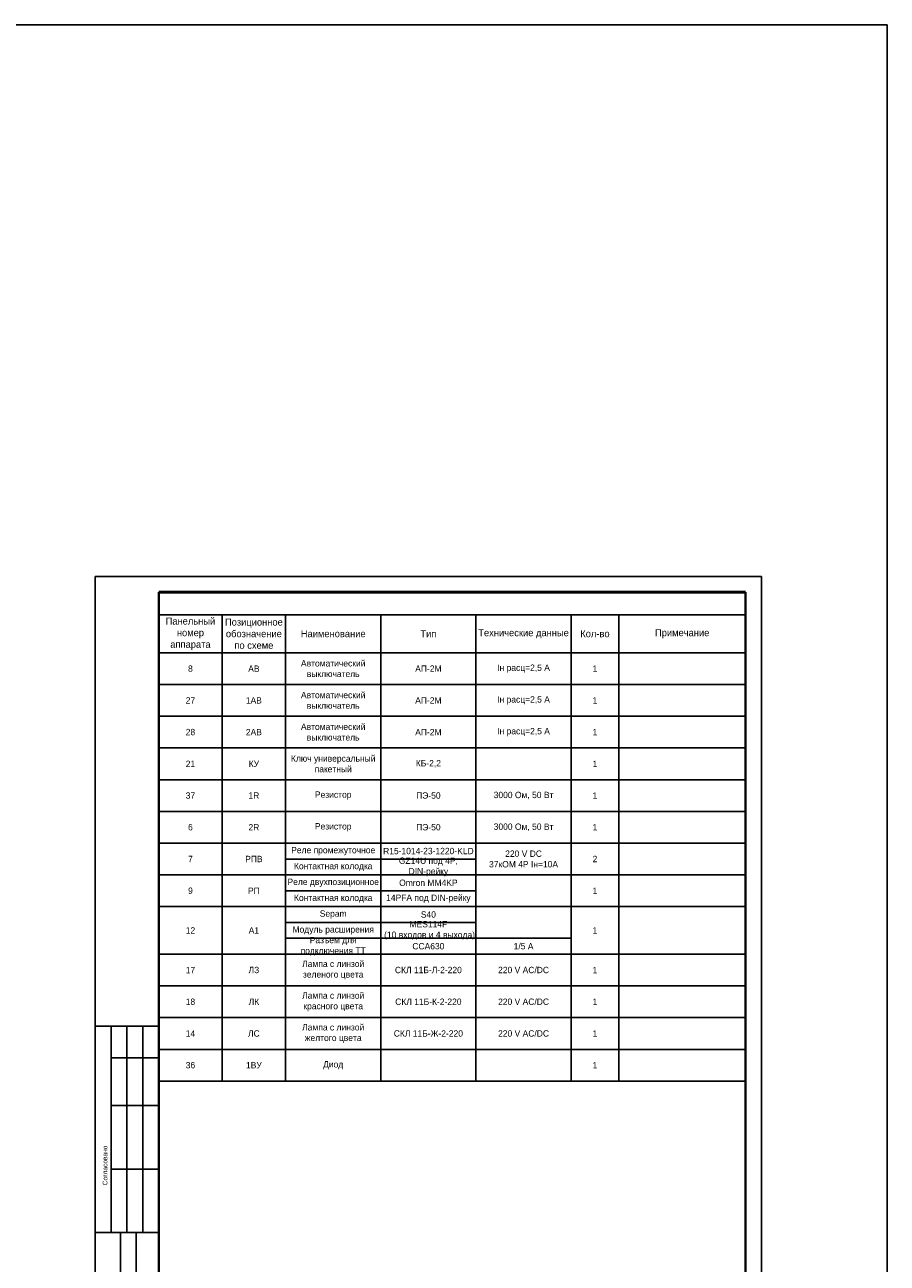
# Model space of a CAD drawing. Header units: millimetres. Extents: x 4897 to 12009, y -3017 to 2708.
# Tile 71 of 86: x 9796 to 10068, y 127 to 517. Entities that reach past the tile are written whole.
import ezdxf

# ---------------------------------------------------------------- set-up
doc = ezdxf.new("R2010")
doc.units = ezdxf.units.MM
doc.layers.add('основная 0.5', color=7, linetype='Continuous', lineweight=50)
doc.styles.add('SIMPLEX', font='txt', dxfattribs={"height": 5})

msp = doc.modelspace()

# ---------------------------------------------------------------- linework, layer by layer
for p, q in [((10028.66, 343.06), (9818.66, 343.06)), ((9818.66, 343.06), (9818.66, 46.06)), ((10028.66, 46.06), (10028.66, 343.06)), ((9838.66, 330.97), (9858.66, 330.97)), ((9858.66, 330.97), (9878.66, 330.97)), ((9858.66, 330.97), (9858.66, 318.97)), ((9878.66, 330.97), (9908.66, 330.97)), ((9878.66, 330.97), (9878.66, 318.97)), ((9908.66, 330.97), (9908.66, 318.97)), ((9908.66, 330.97), (9938.66, 330.97)), ((9938.66, 330.97), (9968.66, 330.97)), ((9938.66, 330.97), (9938.66, 318.97)), ((9968.66, 330.97), (9983.66, 330.97)), ((9968.66, 330.97), (9968.66, 318.97)), ((9983.66, 330.97), (10023.66, 330.97)), ((9983.66, 330.97), (9983.66, 318.97)), ((9838.66, 318.97), (10023.66, 318.97)), ((9838.66, 318.97), (9858.66, 318.97)), ((9858.66, 318.97), (9878.66, 318.97)), ((9858.66, 318.97), (9858.66, 308.97)), ((9878.66, 318.97), (9908.66, 318.97)), ((9878.66, 318.97), (9878.66, 308.97)), ((9908.66, 318.97), (9908.66, 308.97)), ((9908.66, 318.97), (9938.66, 318.97)), ((9938.66, 318.97), (9968.66, 318.97)), ((9938.66, 318.97), (9938.66, 308.97)), ((9968.66, 318.97), (9983.66, 318.97)), ((9968.66, 318.97), (9968.66, 308.97)), ((9983.66, 318.97), (10023.66, 318.97)), ((9983.66, 318.97), (9983.66, 308.97)), ((9838.66, 308.97), (9878.66, 308.97)), ((9838.66, 308.97), (10023.66, 308.97)), ((9858.66, 308.97), (9858.66, 298.97)), ((9878.66, 308.97), (9878.66, 298.97)), ((9908.66, 308.97), (10023.66, 308.97)), ((9908.66, 308.97), (9908.66, 298.97)), ((9938.66, 308.97), (9938.66, 298.97)), ((9968.66, 308.97), (9968.66, 298.97)), ((9983.66, 308.97), (9983.66, 298.97)), ((9838.66, 298.97), (9878.66, 298.97)), ((9838.66, 298.97), (10023.66, 298.97)), ((9858.66, 298.97), (9858.66, 288.97)), ((9878.66, 298.97), (9878.66, 288.97)), ((9878.66, 298.97), (9908.66, 298.97)), ((9908.66, 298.97), (10023.66, 298.97)), ((9908.66, 298.97), (9908.66, 288.97)), ((9938.66, 298.97), (9938.66, 288.97)), ((9968.66, 298.97), (9968.66, 288.97)), ((9983.66, 298.97), (9983.66, 288.97)), ((9838.66, 288.97), (10023.66, 288.97)), ((9838.66, 288.97), (10023.66, 288.97)), ((9858.66, 288.97), (9858.66, 278.97)), ((9878.66, 288.97), (9878.66, 278.97)), ((9908.66, 288.97), (9908.66, 278.97)), ((9938.66, 288.97), (9938.66, 278.97)), ((9968.66, 288.97), (9968.66, 278.97)), ((9983.66, 288.97), (9983.66, 278.97)), ((9838.66, 278.97), (10023.66, 278.97)), ((9858.66, 278.97), (9858.66, 268.97)), ((9878.66, 278.97), (9878.66, 268.97)), ((9908.66, 278.97), (9908.66, 268.97)), ((9938.66, 278.97), (9938.66, 268.97)), ((9968.66, 278.97), (9968.66, 268.97)), ((9983.66, 278.97), (9983.66, 268.97)), ((9838.66, 268.97), (10023.66, 268.97)), ((9858.66, 268.97), (9858.66, 258.97)), ((9878.66, 268.97), (9878.66, 258.97)), ((9908.66, 268.97), (9908.66, 258.97)), ((9938.66, 268.97), (9938.66, 258.97)), ((9968.66, 268.97), (9968.66, 258.97)), ((9983.66, 268.97), (9983.66, 258.97)), ((9838.66, 258.97), (10023.66, 258.97)), ((9858.66, 258.97), (9858.66, 248.97)), ((9878.66, 258.97), (9878.66, 248.97)), ((9908.66, 258.97), (9908.66, 248.97)), ((9938.66, 258.97), (9938.66, 248.97)), ((9968.66, 258.97), (9968.66, 248.97)), ((9983.66, 258.97), (9983.66, 248.97)), ((9878.66, 253.97), (9938.66, 253.97)), ((9838.66, 248.97), (10023.66, 248.97)), ((9858.66, 248.97), (9858.66, 238.97)), ((9878.66, 248.97), (9878.66, 238.97)), ((9908.66, 248.97), (9908.66, 238.97)), ((9938.66, 248.97), (9938.66, 183.97)), ((9968.66, 248.97), (9968.66, 238.97)), ((9983.66, 248.97), (9983.66, 238.97)), ((9878.66, 243.97), (9938.66, 243.97)), ((9838.66, 238.97), (10023.66, 238.97)), ((9858.66, 238.97), (9858.66, 223.97)), ((9878.66, 238.97), (9878.66, 223.97)), ((9908.66, 238.97), (9908.66, 223.97)), ((9968.66, 238.97), (9968.66, 183.97)), ((9983.66, 238.97), (9983.66, 183.97)), ((9878.66, 233.97), (9938.66, 233.97)), ((9878.66, 228.97), (9968.66, 228.97)), ((9838.66, 223.97), (10023.66, 223.97)), ((9858.66, 223.97), (9858.66, 213.97)), ((9878.66, 223.97), (9878.66, 213.97)), ((9908.66, 223.97), (9908.66, 213.97)), ((9968.66, 223.97), (9968.66, 213.97)), ((9983.66, 223.97), (9983.66, 213.97)), ((9838.66, 213.97), (10023.66, 213.97)), ((9858.66, 213.97), (9858.66, 203.97)), ((9878.66, 213.97), (9878.66, 203.97)), ((9908.66, 213.97), (9908.66, 203.97)), ((9968.66, 213.97), (9968.66, 203.97)), ((9983.66, 213.97), (9983.66, 203.97)), ((9838.66, 203.97), (10023.66, 203.97)), ((9858.66, 203.97), (9858.66, 193.97)), ((9878.66, 203.97), (9878.66, 193.97)), ((9908.66, 203.97), (9908.66, 193.97)), ((9838.66, 201.25), (9818.66, 201.25)), ((9823.66, 136.25), (9823.66, 201.25)), ((9828.66, 136.25), (9828.66, 201.25)), ((9833.66, 136.25), (9833.66, 201.25)), ((9838.66, 193.97), (10023.66, 193.97)), ((9838.66, 193.97), (10023.66, 193.97)), ((9858.66, 193.97), (9858.66, 183.97)), ((9878.66, 193.97), (9878.66, 183.97)), ((9908.66, 193.97), (9908.66, 183.97)), ((9823.66, 191.25), (9838.66, 191.25)), ((9838.66, 183.97), (10023.66, 183.97)), ((9823.66, 176.25), (9838.66, 176.25)), ((9823.66, 156.25), (9838.66, 156.25)), ((9818.66, 136.25), (9838.66, 136.25)), ((9826.66, 51.06), (9826.66, 136.25)), ((9831.53, 51.06), (9831.53, 136.25))]:
    msp.add_line(p, q)
at = {"lineweight": 40}
msp.add_line((10023.66, 338.06), (10023.66, 51.06), dxfattribs=at)
at = {"color": 9, "true_color": 0xd19cc7}
msp.add_lwpolyline([(5064.51, 516.93), (10068.29, 516.93), (10068.29, -83.25), (5072.49, -83.25)], close=True, dxfattribs=at)
at = {"layer": 'основная 0.5', "lineweight": 40}
msp.add_line((9838.66, 51.06), (9838.66, 338.06), dxfattribs=at)
at = {"layer": 'основная 0.5'}
msp.add_line((9838.66, 338.06), (10023.66, 338.06), dxfattribs=at)

# ---------------------------------------------------------------- texts
at = {"linetype": 'Continuous', "style": 'SIMPLEX'}
msp.add_text('Согласовано', height=1.5, rotation=90, dxfattribs=at).set_placement((9822.49, 151.13))
at = {"attachment_point": 5, "style": 'SIMPLEX'}
for s, insert, char_height, width in [('Панельный номер аппарата', (9848.66, 324.97), 2.2, 20), ('Позиционное обозначение по схеме', (9868.66, 324.97), 2.2, 20), ('Технические данные', (9953.66, 324.97), 2.2, 30), ('Наименование', (9893.66, 324.97), 2.2, 30), ('Тип', (9923.66, 324.97), 2.2, 30), ('Кол-во', (9976.16, 324.97), 2.2, 15), ('Примечание', (10003.66, 324.97), 2.2, 40), ('Автоматический выключатель ', (9893.66, 313.97), 2, 30), ('8', (9848.66, 313.97), 2, 20), ('АВ', (9868.66, 313.97), 2, 20), ('АП-2М', (9923.66, 313.97), 2, 30), ('Iн расц=2,5 А', (9953.66, 313.97), 2, 30), ('1', (9976.16, 313.97), 2, 15), ('27', (9848.66, 303.97), 2, 20), ('1АВ', (9868.66, 303.97), 2, 20), ('Автоматический выключатель', (9893.66, 303.97), 2, 30), ('АП-2М', (9923.66, 303.97), 2, 30), ('Iн расц=2,5 А', (9953.66, 303.97), 2, 30), ('1', (9976.16, 303.97), 2, 15), ('Автоматический выключатель', (9893.66, 293.97), 2, 30), ('28', (9848.66, 293.97), 2, 20), ('2АВ', (9868.66, 293.97), 2, 20), ('АП-2М', (9923.66, 293.97), 2, 30), ('Iн расц=2,5 А', (9953.66, 293.97), 2, 30), ('1', (9976.16, 293.97), 2, 15), ('21', (9848.66, 283.97), 2, 20), ('КУ', (9868.66, 283.97), 2, 20), ('Ключ универсальный пакетный ', (9893.66, 283.97), 2, 30), ('КБ-2,2', (9923.66, 283.97), 2, 30), ('1', (9976.16, 283.97), 2, 15), ('37', (9848.66, 273.97), 2, 20), ('1R', (9868.66, 273.97), 2, 20), ('Резистор', (9893.66, 273.97), 2, 30), ('ПЭ-50', (9923.66, 273.97), 2, 30), ('\\pt24;3000 Ом, 50 Вт', (9953.66, 273.97), 2, 30), ('1', (9976.16, 273.97), 2, 15), ('6', (9848.66, 263.97), 2, 20), ('2R', (9868.66, 263.97), 2, 20), ('Резистор', (9893.66, 263.97), 2, 30), ('ПЭ-50', (9923.66, 263.97), 2, 30), ('\\pt24;3000 Ом, 50 Вт', (9953.66, 263.97), 2, 30), ('1', (9976.16, 263.97), 2, 15), ('Реле промежуточное', (9893.66, 256.47), 2, 30), ('R15-1014-23-1220-KLD', (9923.66, 256.47), 2, 30), ('7', (9848.66, 253.97), 2, 20), ('РПВ', (9868.66, 253.97), 2, 20), ('GZ14U под 4Р, DIN-рейку', (9923.66, 251.47), 2, 30), ('220 V DC\\P37кОМ 4Р Iн=10А', (9953.66, 253.97), 2, 30), ('2', (9976.16, 253.97), 2, 15), ('Контактная колодка', (9893.66, 251.47), 2, 30), ('Реле двухпозиционное ', (9893.66, 246.47), 2, 30), ('Omron MM4KP', (9923.66, 246.47), 2, 30), ('9', (9848.66, 243.97), 2, 20), ('РП', (9868.66, 243.97), 2, 20), ('Контактная колодка', (9893.66, 241.47), 2, 30), ('14PFA под DIN-рейку', (9923.66, 241.47), 2, 30), ('1', (9976.16, 243.97), 2, 15), ('Sepam  ', (9893.66, 236.47), 2, 30), ('MES114F\\P (10 входов и 4 выхода)', (9923.66, 231.47), 2, 30), ('S40', (9923.66, 236.47), 2, 30), ('12', (9848.66, 231.47), 2, 20), ('A1', (9868.66, 231.47), 2, 20), ('Модуль расширения ', (9893.66, 231.47), 2, 30), ('1', (9976.16, 231.47), 2, 15), ('Разъем для подключения ТТ', (9893.66, 226.47), 2, 30), ('CCA630', (9923.66, 226.47), 2, 30), ('1/5 А', (9953.66, 226.47), 2, 30), ('17', (9848.66, 218.97), 2, 20), ('ЛЗ', (9868.66, 218.97), 2, 20), ('Лампа с линзой зеленого цвета', (9893.66, 218.97), 2, 30), ('СКЛ 11Б-Л-2-220', (9923.66, 218.97), 2, 30), ('220 V АС/DC', (9953.66, 218.97), 2, 30), ('1', (9976.16, 218.97), 2, 15), ('Лампа с линзой красного цвета', (9893.66, 208.97), 2, 30), ('18', (9848.66, 208.97), 2, 20), ('ЛК', (9868.66, 208.97), 2, 20), ('СКЛ 11Б-К-2-220', (9923.66, 208.97), 2, 30), ('220 V АС/DC', (9953.66, 208.97), 2, 30), ('1', (9976.16, 208.97), 2, 15), ('14', (9848.66, 198.97), 2, 20), ('ЛС', (9868.66, 198.97), 2, 20), ('Лампа с линзой желтого цвета', (9893.66, 198.97), 2, 30), ('СКЛ 11Б-Ж-2-220', (9923.66, 198.97), 2, 30), ('220 V АС/DC', (9953.66, 198.97), 2, 30), ('1', (9976.16, 198.97), 2, 15), ('36', (9848.66, 188.97), 2, 20), ('1ВУ', (9868.66, 188.97), 2, 20), ('Диод', (9893.66, 188.97), 2, 30), ('1', (9976.16, 188.97), 2, 15)]:
    msp.add_mtext(s, dxfattribs=dict(at, insert=insert, char_height=char_height, width=width))

doc.saveas('drawing.dxf')
